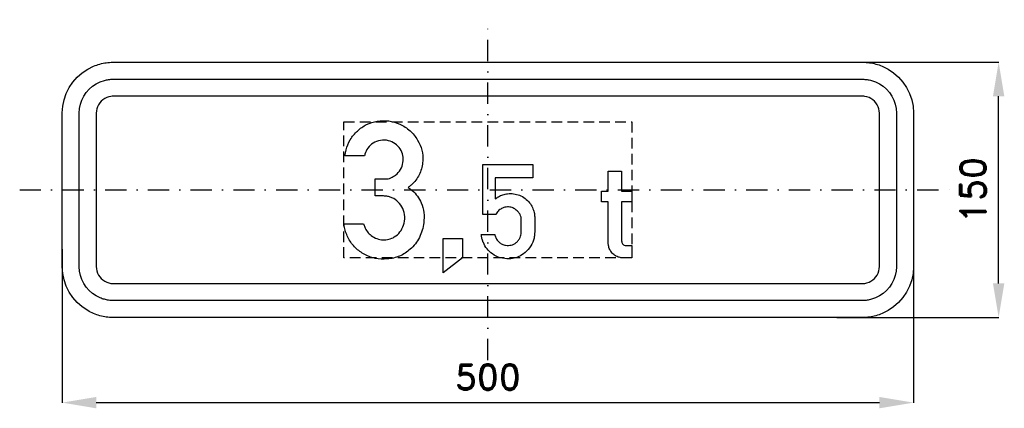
# Model space of a CAD drawing. Header units: millimetres. Extents: x -275 to 303, y -128 to 100.
import ezdxf

# ---------------------------------------------------------------- set-up
doc = ezdxf.new("R2010")
doc.units = ezdxf.units.MM
doc.header["$LTSCALE"] = 5
doc.linetypes.add('ČERCHOVANÁX2', pattern=[2, 1, -0.5, 0, -0.5])
doc.linetypes.add('ČÁRKOVANÁX2', pattern=[1.5, 1, -0.5])
doc.layers.add('Kóty', color=2, linetype='Continuous')
doc.layers.add('Značka', color=7, linetype='Continuous')
doc.styles.get("Standard").update_dxf_attribs({"font": 'romand.shx', "height": 15})
doc.dimstyles.get("Standard").update_dxf_attribs({"dimtxt": 15, "dimasz": 20, "dimexe": 0.18, "dimexo": 0.0625, "dimgap": 7.5, "dimtad": 1, "dimdec": 0, "dimzin": 0, "dimdsep": 46, "dimtxsty": 'Standard', "dimcen": 0.09, "dimadec": 0, "dimazin": 0, "dimtfac": 1, "dimtdec": 0, "dimtofl": 0, "dimtmove": 0, "dimatfit": 3, "dimfxl": 1, "dimtolj": 1, "dimtzin": 0, "dimarcsym": 0})

# ---------------------------------------------------------------- blocks, each defined once
blk = doc.blocks.new('*D0')
at = {"layer": 'Defpoints', "color": 0, "transparency": 16777216}
for p in [(205, 75), (300, 75), (205, -75)]:
    blk.add_point(p, dxfattribs=at)
at = {"layer": 'Kóty', "color": 0, "lineweight": -2, "transparency": 16777216}
for p, q in [((205.06, 75), (300.18, 75)), ((300, -55), (300, 55)), ((205.06, -75), (300.18, -75))]:
    blk.add_line(p, q, dxfattribs=at)
at = {"layer": 'Kóty', "color": 0, "transparency": 16777216}
for points in [[(296.67, 55), (303.33, 55), (300, 75)], [(296.67, -55), (303.33, -55), (300, -75)]]:
    blk.add_solid(points, dxfattribs=at)
at = {"layer": 'Kóty', "color": 0, "transparency": 16777216, "insert": (285, 0), "char_height": 15, "attachment_point": 5, "rotation": 90}
blk.add_mtext('\\A1;150', dxfattribs=at)
blk = doc.blocks.new('*D1')
at = {"layer": 'Defpoints', "color": 0, "transparency": 16777216}
for p in [(-250, -34.75), (250, -34.75), (250, -125)]:
    blk.add_point(p, dxfattribs=at)
at = {"layer": 'Kóty', "color": 0, "lineweight": -2, "transparency": 16777216}
for p, q in [((-250, -34.81), (-250, -125.18)), ((250, -34.81), (250, -125.18)), ((-230, -125), (230, -125))]:
    blk.add_line(p, q, dxfattribs=at)
at = {"layer": 'Kóty', "color": 0, "transparency": 16777216}
for points in [[(-230, -121.67), (-230, -128.33), (-250, -125)], [(230, -121.67), (230, -128.33), (250, -125)]]:
    blk.add_solid(points, dxfattribs=at)
at = {"layer": 'Kóty', "color": 0, "transparency": 16777216, "insert": (0, -110), "char_height": 15, "attachment_point": 5}
blk.add_mtext('\\A1;500', dxfattribs=at)

msp = doc.modelspace()

# ---------------------------------------------------------------- linework, layer by layer
at = {"layer": 'Značka', "color": 6, "linetype": 'ČERCHOVANÁX2', "ltscale": 2.5}
for points in [[(0, -100), (0, 100)], [(-275, 0), (275, 0)]]:
    msp.add_lwpolyline(points, dxfattribs=at)
at = {"layer": 'Značka', "color": 5}
for points in [[(-220, -75), (-220.12, -75), (-220.24, -74.999, -0.0321804), (-224.11, -74.728, -0.0354327), (-227.92, -73.937, -0.0362829), (-231.6, -72.692, -0.0344603), (-235.07, -70.941), (-238.3, -68.785), (-241.21, -66.213), (-243.79, -63.302), (-245.94, -60.068), (-247.68, -56.595), (-248.94, -52.916), (-249.74, -49.108), (-250, -45.236), (-250, -45.118), (-250, -45), (-250, 45), (-250, 45.118), (-250, 45.236), (-249.73, 49.109), (-248.94, 52.916), (-247.69, 56.598), (-245.94, 60.068), (-243.79, 63.301), (-241.21, 66.213), (-238.3, 68.788), (-235.07, 70.941), (-231.6, 72.68, -0.0334197), (-227.92, 73.937, -0.0341346), (-224.11, 74.741, -0.0367414), (-220.24, 74.999), (-220.12, 75), (-220, 75), (220, 75), (220.12, 75), (220.24, 74.999, -0.0321804), (224.11, 74.728, -0.0354327), (227.92, 73.937, -0.0362829), (231.6, 72.692), (235.07, 70.941), (238.3, 68.785), (241.21, 66.213), (243.79, 63.302), (245.94, 60.068), (247.68, 56.595), (248.94, 52.916), (249.74, 49.108), (250, 45.236), (250, 45.118), (250, 45), (250, -45), (250, -45.118), (250, -45.236), (249.73, -49.109), (248.94, -52.916), (247.69, -56.598), (245.94, -60.068), (243.79, -63.301), (241.21, -66.213), (238.3, -68.788), (235.07, -70.941), (231.6, -72.68, -0.0334197), (227.92, -73.937, -0.0341346), (224.11, -74.741, -0.0367414), (220.24, -74.999), (220.12, -75), (220, -75), (-220, -75)], [(-220, -65), (-220.08, -65), (-220.16, -64.999, -0.0321848), (-222.74, -64.818, -0.0354579), (-225.28, -64.291, -0.0362712), (-227.73, -63.461), (-230.05, -62.294), (-232.2, -60.857), (-234.14, -59.142), (-235.86, -57.201), (-237.29, -55.045), (-238.45, -52.73), (-239.29, -50.277), (-239.83, -47.738), (-240, -45.157), (-240, -45.079), (-240, -45), (-240, 45), (-240, 45.079), (-240, 45.157), (-239.82, 47.74), (-239.29, 50.277), (-238.46, 52.732), (-237.29, 55.045), (-235.86, 57.201), (-234.14, 59.142), (-232.2, 60.859), (-230.05, 62.294), (-227.73, 63.453), (-225.28, 64.291, -0.0341625), (-222.74, 64.827, -0.0367465), (-220.16, 64.999), (-220.08, 65), (-220, 65), (220, 65), (220.08, 65), (220.16, 64.999, -0.0321848), (222.74, 64.818, -0.0354579), (225.28, 64.291), (227.73, 63.461), (230.05, 62.294), (232.2, 60.857), (234.14, 59.142), (235.86, 57.201), (237.29, 55.045), (238.45, 52.73), (239.29, 50.277), (239.83, 47.738), (240, 45.157), (240, 45.079), (240, 45), (240, -45), (240, -45.079), (240, -45.157), (239.82, -47.74), (239.29, -50.277), (238.46, -52.732), (237.29, -55.045), (235.86, -57.201), (234.14, -59.142), (232.2, -60.859), (230.05, -62.294), (227.73, -63.453), (225.28, -64.291, -0.0341625), (222.74, -64.827, -0.0367465), (220.16, -64.999), (220.08, -65), (220, -65), (-220, -65)], [(-220, -55), (220, -55), (220.04, -55), (220.08, -55, 0.0321716), (221.37, -54.909), (222.64, -54.646), (223.87, -54.231), (225.02, -53.647), (226.1, -52.928), (227.07, -52.071), (227.93, -51.101), (228.65, -50.023), (229.23, -48.865), (229.65, -47.639), (229.91, -46.369), (230, -45.079), (230, -45.039), (230, -45), (230, 45), (230, 45.039), (230, 45.079), (229.91, 46.37), (229.65, 47.639), (229.23, 48.866), (228.65, 50.023), (227.93, 51.1), (227.07, 52.071), (226.1, 52.929), (225.02, 53.647), (223.87, 54.227), (222.64, 54.646), (221.37, 54.914, 0.0367311), (220.08, 55), (220.04, 55), (220, 55), (-220, 55), (-220.04, 55), (-220.08, 55, 0.0321716), (-221.37, 54.909), (-222.64, 54.646), (-223.87, 54.231), (-225.02, 53.647), (-226.1, 52.928), (-227.07, 52.071), (-227.93, 51.101), (-228.65, 50.023), (-229.23, 48.865), (-229.65, 47.639), (-229.91, 46.369), (-230, 45.079), (-230, 45.039), (-230, 45), (-230, -45), (-230, -45.039), (-230, -45.079), (-229.91, -46.37), (-229.65, -47.639), (-229.23, -48.866), (-228.65, -50.023), (-227.93, -51.1), (-227.07, -52.071), (-226.1, -52.929), (-225.02, -53.647), (-223.87, -54.227), (-222.64, -54.646), (-221.37, -54.914, 0.0367311), (-220.08, -55), (-220.04, -55), (-220, -55)], [(-72.991, -19.975), (-72.686, -20.911, 0.0160959), (-72.341, -21.833, 0.0669719), (-70.742, -24.57, 0.0673487), (-68.458, -26.808, 0.0796175), (-65.222, -28.642, 0.0835022), (-61.583, -29.35, 0.0787203), (-58.145, -29.011, 0.0773086), (-54.974, -27.642, 0.094869), (-51.669, -24.707, 0.0874012), (-49.591, -20.75, 0.0973881), (-48.824, -15.756, 0.104444), (-50.049, -10.883, 0.0948629), (-52.625, -7.16, 0.0956649), (-56.358, -4.658, 0.0455967), (-58.298, -3.968, 0.0433207), (-60.316, -3.633, 0.0070868), (-60.77, -3.6), (-61.224, -3.575), (-66.158, -3.575), (-66.158, 6.425), (-61.049, 6.425), (-60.616, 6.411, 0.0100002), (-60.183, 6.408, 0.0895106), (-57.034, 7.051, 0.0781801), (-54.208, 8.717, 0.0985584), (-51.32, 11.94, 0.0997924), (-49.891, 16.008, 0.0968715), (-49.935, 20.196, 0.0986973), (-51.549, 24.05, 0.100563), (-54.483, 27.139, 0.0976358), (-58.391, 28.883, 0.106012), (-63.06, 29.114, 0.108975), (-67.416, 27.4, 0.0963155), (-70.464, 24.593, 0.100253), (-72.199, 20.917, 0.0095725), (-72.318, 20.459), (-72.424, 20), (-84.008, 20, -0.0048975), (-83.692, 21.735, -0.0146583), (-83.308, 23.458, -0.0709073), (-80.8, 29.493, -0.076589), (-76.641, 34.575, -0.0789603), (-71.268, 38.345, -0.0763732), (-64.999, 40.308, -0.0778003), (-58.229, 40.485, -0.0779721), (-51.724, 38.592, -0.0810085), (-45.745, 34.746, -0.0809959), (-41.291, 29.217, -0.0763078), (-38.828, 23.334, -0.0798205), (-38.283, 16.942, -0.0920846), (-39.989, 9.639, -0.105092), (-44.233, 3.633, -0.020578), (-45.474, 2.502, -0.0068724), (-46.774, 1.442), (-45.569, 0.545, -0.0150538), (-44.399, -0.4, -0.0580511), (-41.368, -3.716, -0.0588956), (-39.174, -7.65, -0.0748814), (-37.62, -13.336, -0.0640957), (-37.683, -19.308, -0.0894152), (-40.214, -27.909, -0.101885), (-45.674, -34.9, -0.0873353), (-51.843, -38.864, -0.0809645), (-59.008, -40.6, -0.0796504), (-66.298, -40.215, -0.0826633), (-73.066, -37.55, -0.0768224), (-78.384, -33.386, -0.0765857), (-82.199, -27.842, -0.0410998), (-83.557, -24.588, -0.040366), (-84.366, -21.175), (-84.458, -20.576), (-84.541, -19.975), (-72.991, -19.975)], [(4.04, -26.284), (4.137, -26.637), (4.241, -26.989, 0.0613251), (5.141, -28.985, 0.0760513), (6.538, -30.661, 0.0812452), (8.323, -31.885, 0.0740357), (10.428, -32.518, 0.102545), (13.719, -32.419, 0.116973), (16.616, -30.988, 0.07232), (17.968, -29.619, 0.0588222), (18.925, -27.94, 0.043841), (19.41, -26.549, 0.0508088), (19.624, -25.104), (19.638, -24.715), (19.641, -24.325), (19.641, -17.656), (19.581, -16.88, 0.0259817), (19.469, -16.115, 0.0682687), (18.894, -14.517, 0.0540478), (17.934, -13.079, 0.0692764), (16.243, -11.457, 0.0805469), (14.175, -10.415, 0.0978097), (11.428, -10.025, 0.0911342), (8.675, -10.678, 0.0854757), (6.481, -12.003, 0.103684), (4.963, -13.978), (4.842, -14.22), (4.728, -14.465), (-2.995, -14.465), (-2.995, 15), (26.47, 15), (26.47, 7.157), (4.367, 7.157), (4.367, -5.218), (5.275, -4.601, -0.0152294), (6.206, -4.021, -0.051731), (8.798, -2.866, -0.0527097), (11.586, -2.268, -0.0657936), (15.117, -2.272, -0.0655597), (18.535, -3.19, -0.0693717), (21.817, -5, -0.0713558), (24.465, -7.636, -0.0596497), (26.133, -10.346, -0.0538102), (27.152, -13.359, -0.0248238), (27.391, -14.588, -0.0337416), (27.484, -15.829), (27.485, -15.995), (27.484, -16.161), (27.484, -24.99), (27.476, -25.382), (27.461, -25.775, -0.0453149), (27.108, -28.288, -0.0436749), (26.31, -30.719, -0.0808754), (23.746, -34.974, -0.0845364), (19.956, -38.178, -0.0698154), (16.38, -39.841, -0.0667839), (12.48, -40.481, -0.084627), (7.304, -39.882, -0.0887272), (2.637, -37.582, -0.0741902), (-0.498, -34.672, -0.0709652), (-2.668, -31.005, -0.0357572), (-3.38, -29.039, -0.0371842), (-3.797, -27.001), (-3.842, -26.643), (-3.883, -26.284), (4.04, -26.284)], [(84.472, -39.994), (79.516, -39.994), (79.133, -39.973), (78.749, -39.943, -0.0635371), (76.49, -39.435, -0.0716522), (74.44, -38.344, -0.0793185), (72.585, -36.602, -0.0717835), (71.324, -34.385, -0.0365807), (70.947, -33.306, -0.046854), (70.757, -32.191), (70.739, -31.922), (70.728, -31.653), (70.728, -7.097), (66.769, -7.097), (66.769, -0.681), (70.728, -0.681), (70.728, 11.075), (78.565, 11.075), (78.565, -0.681), (84.535, -0.681), (84.541, -7.097), (78.565, -7.097), (78.565, -30.048), (78.581, -30.197), (78.6, -30.346, 0.0481524), (78.751, -31.008, 0.07182), (79.058, -31.618, 0.102004), (79.702, -32.272, 0.11977), (80.542, -32.592), (80.705, -32.614), (80.869, -32.627), (84.472, -32.627), (84.472, -39.994)]]:
    msp.add_lwpolyline(points, format="xyb", dxfattribs=at)
at = {"layer": 'Značka', "color": 6, "linetype": 'ČÁRKOVANÁX2', "ltscale": 1.25}
msp.add_lwpolyline([(-84.541, -40), (-84.541, 40), (84.541, 40), (84.541, -40), (-84.541, -40)], dxfattribs=at)
at = {"layer": 'Značka', "color": 5}
msp.add_lwpolyline([(-26.349, -48.667), (-26.349, -28.533), (-14.883, -28.533), (-14.883, -40), (-26.349, -48.667)], dxfattribs=at)

# ---------------------------------------------------------------- dimensions: what is measured, and where the dimension line sits
at = {"layer": 'Kóty'}
dim = msp.add_linear_dim(base=(300, 75), p1=(205, -75), p2=(205, 75), angle=90, dimstyle='Standard', dxfattribs=at)
dim.commit()
dim.dimension.update_dxf_attribs({"geometry": '*D0', "text_midpoint": (285, 0)})
dim = msp.add_linear_dim(base=(250, -125), p1=(-250, -34.746), p2=(250, -34.746), dimstyle='Standard', dxfattribs=at)
dim.commit()
dim.dimension.update_dxf_attribs({"geometry": '*D1', "text_midpoint": (0, -110)})

doc.saveas('drawing.dxf')
